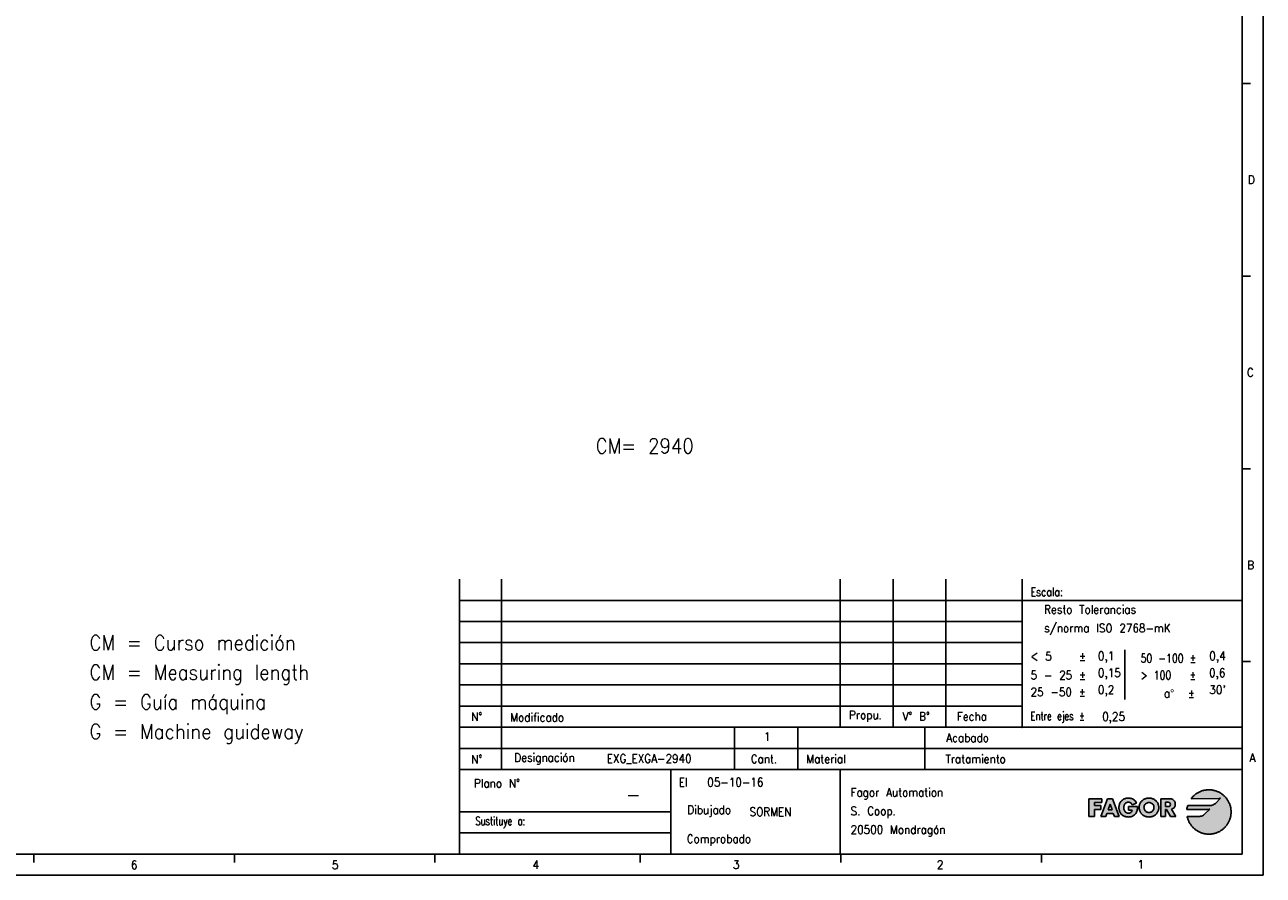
# Model space of a CAD drawing. Header units: millimetres. Extents: x -85 to 3708, y -72 to 348.
# Tile 5 of 10: x 216 to 509, y -72 to 129. Entities that reach past the tile are written whole.
import ezdxf

# ---------------------------------------------------------------- set-up
doc = ezdxf.new("R2010")
doc.units = ezdxf.units.MM
doc.layers.add('1', color=7, linetype='Continuous')
doc.layers.add('LAYER_1', color=7, linetype='Continuous')
doc.styles.add('CONVERTER_11', font='txt.shx', dxfattribs={"width": 0.9})
doc.styles.add('CONVERTER_12', font='txt.shx', dxfattribs={"width": 0.81})
doc.styles.add('CONVERTER_13', font='txt.shx', dxfattribs={"width": 0.72})

# ---------------------------------------------------------------- blocks, each defined once
blk = doc.blocks.new('tolerancias', base_point=(452.09, -37.04))
at = {"layer": '1', "color": 7}
blk.add_point((452.09, -37.04), dxfattribs=at)
blk = doc.blocks.new('_A2', base_point=(504.09, -67.04))
at = {"layer": '1', "linetype": 'Continuous'}
for points in [[(497.53, -55.26), (497.29, -55.39), (497.06, -55.47), (496.86, -55.51), (496.72, -55.53), (496.65, -55.54), (491.24, -55.54), (491.17, -55.78), (491.11, -56.02), (491.07, -56.27), (491.04, -56.52), (495.97, -56.52), (495.97, -56.52), (496.2, -56.49), (496.37, -56.43), (496.44, -56.4), (495.2, -57.63), (495.2, -57.63), (494.96, -57.83), (494.71, -57.97), (494.48, -58.06), (494.27, -58.1), (494.13, -58.12), (494.05, -58.13), (491.11, -58.13), (491.15, -58.29), (491.19, -58.46), (491.24, -58.62), (491.29, -58.78), (491.34, -58.93), (491.41, -59.09), (491.47, -59.24), (491.54, -59.39), (491.62, -59.54), (491.7, -59.68), (491.78, -59.83), (491.87, -59.96), (491.97, -60.1), (492.06, -60.23), (492.16, -60.36), (492.27, -60.49), (492.38, -60.61), (492.49, -60.73), (492.61, -60.85), (492.73, -60.96), (492.85, -61.07), (492.98, -61.17), (493.11, -61.27), (493.24, -61.37), (493.38, -61.46), (493.52, -61.55), (493.66, -61.64), (493.8, -61.72), (493.95, -61.79), (494.1, -61.86), (494.25, -61.93), (494.41, -61.99), (494.57, -62.05), (494.73, -62.1), (494.89, -62.14), (495.05, -62.18), (495.22, -62.22), (495.39, -62.25), (495.56, -62.28), (495.73, -62.3), (495.9, -62.31), (496.07, -62.32), (496.25, -62.32), (496.42, -62.32), (496.6, -62.31), (496.77, -62.3), (496.93, -62.28), (497.1, -62.25), (497.27, -62.22), (497.43, -62.19), (497.59, -62.15), (497.75, -62.1), (497.91, -62.06), (498.06, -62), (498.22, -61.94), (498.37, -61.88), (498.51, -61.81), (498.66, -61.74), (498.8, -61.66), (498.94, -61.58), (499.08, -61.49), (499.22, -61.4), (499.35, -61.31), (499.48, -61.21), (499.6, -61.11), (499.72, -61.01), (499.84, -60.9), (499.96, -60.79), (500.07, -60.67), (500.18, -60.55), (500.28, -60.43), (500.38, -60.3), (500.48, -60.18), (500.58, -60.04), (500.67, -59.91), (500.75, -59.77), (500.83, -59.63), (500.91, -59.49), (500.98, -59.34), (501.05, -59.2), (501.11, -59.04), (501.17, -58.89), (501.23, -58.74), (501.28, -58.58), (501.32, -58.42), (501.36, -58.26), (501.4, -58.09), (501.43, -57.93), (501.45, -57.76), (501.47, -57.59), (501.48, -57.42), (501.49, -57.25), (501.49, -57.08), (501.49, -56.91), (501.48, -56.73), (501.47, -56.56), (501.45, -56.4), (501.43, -56.23), (501.4, -56.06), (501.36, -55.9), (501.32, -55.74), (501.28, -55.58), (501.23, -55.42), (501.17, -55.27), (501.11, -55.11), (501.05, -54.96), (500.98, -54.82), (500.91, -54.67), (500.83, -54.53), (500.75, -54.39), (500.67, -54.25), (500.58, -54.11), (500.48, -53.98), (500.38, -53.85), (500.28, -53.73), (500.18, -53.61), (500.07, -53.49), (499.96, -53.37), (499.84, -53.26), (499.72, -53.15), (499.6, -53.05), (499.48, -52.95), (499.35, -52.85), (499.22, -52.75), (499.08, -52.66), (498.94, -52.58), (498.8, -52.5), (498.66, -52.42), (498.51, -52.35), (498.37, -52.28), (498.22, -52.22), (498.06, -52.16), (497.91, -52.1), (497.75, -52.05), (497.59, -52.01), (497.43, -51.97), (497.27, -51.93), (497.1, -51.9), (496.93, -51.88), (496.77, -51.86), (496.6, -51.85), (496.42, -51.84), (496.25, -51.84), (496.06, -51.84), (495.87, -51.85), (495.69, -51.87), (495.5, -51.89), (495.32, -51.92), (495.14, -51.95), (494.96, -52), (494.78, -52.04), (494.61, -52.1), (494.44, -52.16), (494.27, -52.22), (494.11, -52.29), (493.94, -52.37), (493.78, -52.45), (493.63, -52.53), (493.48, -52.63), (493.33, -52.72), (493.18, -52.82), (493.04, -52.93), (492.9, -53.04), (492.77, -53.15), (492.64, -53.27), (492.51, -53.4), (492.39, -53.53), (492.27, -53.66), (492.16, -53.8), (492.05, -53.94), (498.56, -53.93), (498.79, -53.9), (498.95, -53.85), (499.02, -53.82), (497.77, -55.07)], [(470.94, -53.94), (470.94, -54.86), (469.2, -54.86), (469.2, -55.56), (470.74, -55.56), (470.74, -56.48), (469.2, -56.48), (469.2, -58.13), (467.9, -58.13), (467.9, -53.94)], [(478.31, -54.05), (478.46, -54.14), (478.6, -54.24), (478.73, -54.36), (478.85, -54.49), (478.96, -54.64), (479.06, -54.8), (479.14, -54.97), (478.11, -55.4), (478.02, -55.22), (477.91, -55.05), (477.77, -54.92), (477.6, -54.82), (477.41, -54.76), (477.2, -54.74), (477.02, -54.76), (476.85, -54.8), (476.7, -54.88), (476.56, -54.97), (476.44, -55.09), (476.34, -55.23), (476.26, -55.38), (476.2, -55.54), (476.15, -55.71), (476.13, -55.89), (476.12, -56.06), (476.13, -56.24), (476.15, -56.41), (476.2, -56.58), (476.27, -56.74), (476.35, -56.89), (476.45, -57.03), (476.57, -57.14), (476.71, -57.24), (476.86, -57.31), (477.03, -57.36), (477.22, -57.37), (477.45, -57.35), (477.65, -57.29), (477.82, -57.19), (477.96, -57.05), (478.05, -56.87), (478.1, -56.64), (477.21, -56.64), (477.21, -55.79), (479.37, -55.79), (479.37, -55.99), (479.36, -56.18), (479.34, -56.37), (479.31, -56.56), (479.27, -56.74), (479.22, -56.92), (479.15, -57.09), (479.06, -57.27), (478.94, -57.44), (478.81, -57.61), (478.67, -57.75), (478.52, -57.87), (478.36, -57.98), (478.19, -58.07), (478.01, -58.14), (477.82, -58.2), (477.63, -58.24), (477.42, -58.26), (477.22, -58.27), (477.03, -58.26), (476.85, -58.24), (476.68, -58.21), (476.51, -58.17), (476.35, -58.12), (476.2, -58.06), (476.05, -57.99), (475.91, -57.9), (475.78, -57.81), (475.66, -57.71), (475.55, -57.6), (475.45, -57.48), (475.35, -57.35), (475.27, -57.21), (475.2, -57.07), (475.13, -56.92), (475.08, -56.76), (475.04, -56.59), (475.01, -56.42), (474.99, -56.24), (474.98, -56.06), (474.99, -55.86), (475.01, -55.68), (475.04, -55.5), (475.08, -55.33), (475.13, -55.17), (475.2, -55.01), (475.27, -54.87), (475.36, -54.73), (475.45, -54.6), (475.56, -54.47), (475.67, -54.36), (475.79, -54.26), (475.93, -54.17), (476.07, -54.08), (476.21, -54.01), (476.37, -53.95), (476.53, -53.89), (476.7, -53.85), (476.88, -53.82), (477.07, -53.81), (477.26, -53.8), (477.45, -53.81), (477.64, -53.83), (477.82, -53.86), (477.99, -53.91), (478.16, -53.97)]]:
    blk.add_hatch(color=2, dxfattribs=at).paths.add_polyline_path(points)
h = blk.add_hatch(color=2, dxfattribs=at)
h.paths.add_polyline_path([(473.5, -53.94), (475.07, -58.13), (473.91, -58.13), (473.64, -57.4), (472.14, -57.4), (471.85, -58.13), (470.7, -58.13), (472.31, -53.94)])
h.paths.add_polyline_path([(472.44, -56.57), (472.89, -55.23), (472.9, -55.23), (473.35, -56.57)], flags=16)
h = blk.add_hatch(color=2, dxfattribs=at)
h.paths.add_polyline_path([(482.76, -53.89), (482.92, -53.94), (483.07, -54.01), (483.22, -54.08), (483.37, -54.16), (483.5, -54.25), (483.63, -54.35), (483.76, -54.46), (483.87, -54.57), (483.97, -54.7), (484.07, -54.83), (484.15, -54.97), (484.23, -55.12), (484.29, -55.28), (484.34, -55.44), (484.37, -55.6), (484.39, -55.78), (484.4, -55.96), (484.4, -56.14), (484.38, -56.31), (484.35, -56.49), (484.31, -56.65), (484.26, -56.81), (484.2, -56.96), (484.13, -57.11), (484.04, -57.25), (483.95, -57.38), (483.86, -57.5), (483.75, -57.62), (483.63, -57.73), (483.51, -57.82), (483.38, -57.91), (483.24, -57.99), (483.09, -58.06), (482.94, -58.12), (482.78, -58.17), (482.61, -58.21), (482.44, -58.24), (482.27, -58.26), (482.09, -58.27), (481.9, -58.26), (481.73, -58.24), (481.56, -58.21), (481.39, -58.17), (481.23, -58.12), (481.08, -58.06), (480.93, -57.99), (480.8, -57.91), (480.66, -57.82), (480.54, -57.73), (480.42, -57.62), (480.31, -57.5), (480.22, -57.38), (480.13, -57.25), (480.04, -57.11), (479.97, -56.96), (479.91, -56.81), (479.86, -56.65), (479.82, -56.49), (479.79, -56.31), (479.77, -56.14), (479.77, -55.96), (479.78, -55.78), (479.8, -55.6), (479.83, -55.44), (479.88, -55.28), (479.94, -55.12), (480.02, -54.97), (480.1, -54.83), (480.2, -54.7), (480.3, -54.57), (480.41, -54.46), (480.54, -54.35), (480.67, -54.25), (480.8, -54.16), (480.95, -54.08), (481.1, -54.01), (481.25, -53.94), (481.41, -53.89), (481.58, -53.85), (481.74, -53.82), (481.91, -53.81), (482.09, -53.8), (482.26, -53.81), (482.43, -53.82), (482.59, -53.85)])
h.paths.add_polyline_path([(480.9, -55.96), (480.92, -56.15), (480.95, -56.33), (481.01, -56.5), (481.09, -56.66), (481.19, -56.79), (481.31, -56.91), (481.44, -57.02), (481.59, -57.1), (481.74, -57.16), (481.91, -57.2), (482.09, -57.21), (482.26, -57.2), (482.43, -57.16), (482.58, -57.1), (482.73, -57.02), (482.86, -56.91), (482.98, -56.79), (483.08, -56.66), (483.16, -56.5), (483.22, -56.33), (483.26, -56.15), (483.27, -55.96), (483.25, -55.79), (483.21, -55.62), (483.14, -55.47), (483.04, -55.32), (482.92, -55.19), (482.78, -55.08), (482.63, -54.98), (482.46, -54.91), (482.28, -54.87), (482.09, -54.86), (481.89, -54.87), (481.71, -54.91), (481.54, -54.98), (481.39, -55.08), (481.25, -55.19), (481.13, -55.32), (481.03, -55.47), (480.96, -55.62), (480.92, -55.79)], flags=16)
h = blk.add_hatch(color=2, dxfattribs=at)
h.paths.add_polyline_path([(487.23, -53.97), (487.41, -54.01), (487.58, -54.07), (487.73, -54.15), (487.87, -54.25), (487.99, -54.36), (488.09, -54.5), (488.18, -54.65), (488.24, -54.82), (488.27, -55.01), (488.29, -55.23), (488.27, -55.42), (488.24, -55.6), (488.18, -55.77), (488.1, -55.92), (488, -56.06), (487.87, -56.19), (487.73, -56.29), (487.56, -56.36), (487.37, -56.41), (488.46, -58.13), (487.17, -58.13), (486.25, -56.53), (486, -56.53), (486, -58.13), (484.91, -58.13), (484.91, -53.94), (486.83, -53.94), (487.03, -53.95)])
h.paths.add_polyline_path([(486, -55.82), (486.42, -55.82), (486.64, -55.81), (486.84, -55.76), (487.01, -55.67), (487.13, -55.52), (487.18, -55.29), (487.13, -55.06), (487.01, -54.91), (486.84, -54.82), (486.64, -54.78), (486.42, -54.77), (486, -54.77)], flags=16)
at = {"layer": '1', "color": 2, "linetype": 'Continuous'}
for p, q in [((509.09, -72.04), (509.09, 347.96)), ((506.09, 115.19), (504.09, 115.19)), ((506.09, 69.63), (504.09, 69.63)), ((506.09, 24.08), (504.09, 24.08)), ((319.09, -7.04), (504.09, -7.04)), ((319.09, -12.04), (452.09, -12.04)), ((319.09, -17.04), (452.09, -17.04)), ((476.38, -18.78), (476.38, -30.51)), ((319.09, -22.04), (452.09, -22.04)), ((506.09, -21.48), (504.09, -21.48)), ((319.09, -27.04), (452.09, -27.04)), ((319.09, -32.04), (452.09, -32.04)), ((504.09, -42.04), (319.09, -42.04)), ((319.09, -62.04), (369.09, -62.04)), ((218.49, -69.04), (218.49, -67.04)), ((265.91, -69.04), (265.91, -67.04)), ((313.32, -69.04), (313.32, -67.04)), ((361.84, -69.04), (361.84, -67.04)), ((409.26, -69.04), (409.26, -67.04)), ((456.67, -69.04), (456.67, -67.04)), ((-84.91, -72.04), (509.09, -72.04))]:
    blk.add_line(p, q, dxfattribs=at)
at = {"layer": '1', "color": 7, "linetype": 'Continuous'}
for p, q in [((504.09, -67.04), (504.09, 342.96)), ((319.09, -67.04), (319.09, -2.04)), ((329.09, -47.04), (329.09, -2.04)), ((409.09, -37.04), (409.09, -2.04)), ((421.59, -37.04), (421.59, -2.04)), ((434.09, -37.04), (434.09, -2.04)), ((452.09, -37.04), (452.09, -2.04)), ((319.09, -37.04), (504.09, -37.04)), ((384.09, -37.04), (384.09, -47.04)), ((399.09, -37.04), (399.09, -47.04)), ((429.09, -37.04), (429.09, -47.04)), ((319.09, -47.04), (504.09, -47.04)), ((369.09, -47.04), (369.09, -57.04)), ((409.09, -47.04), (409.09, -67.04)), ((319.09, -57.04), (369.09, -57.04)), ((369.09, -57.04), (369.09, -62.04)), ((369.09, -62.04), (369.09, -67.04)), ((-64.91, -67.04), (504.09, -67.04))]:
    blk.add_line(p, q, dxfattribs=at)
at = {"layer": 'LAYER_1', "color": 2, "linetype": 'Continuous'}
for p, q in [((493.48, -52.63), (493.33, -52.72)), ((493.63, -52.53), (493.48, -52.63)), ((493.78, -52.45), (493.63, -52.53)), ((493.94, -52.37), (493.78, -52.45)), ((494.11, -52.29), (493.94, -52.37)), ((494.27, -52.22), (494.11, -52.29)), ((494.44, -52.16), (494.27, -52.22)), ((494.61, -52.1), (494.44, -52.16)), ((494.78, -52.04), (494.61, -52.1)), ((494.96, -52), (494.78, -52.04)), ((495.14, -51.95), (494.96, -52)), ((495.32, -51.92), (495.14, -51.95)), ((495.5, -51.89), (495.32, -51.92)), ((495.69, -51.87), (495.5, -51.89)), ((495.87, -51.85), (495.69, -51.87)), ((496.06, -51.84), (495.87, -51.85)), ((496.25, -51.84), (496.06, -51.84)), ((496.42, -51.84), (496.25, -51.84)), ((496.6, -51.85), (496.42, -51.84)), ((496.77, -51.86), (496.6, -51.85)), ((496.93, -51.88), (496.77, -51.86)), ((497.1, -51.9), (496.93, -51.88)), ((497.27, -51.93), (497.1, -51.9)), ((497.43, -51.97), (497.27, -51.93)), ((497.59, -52.01), (497.43, -51.97)), ((497.75, -52.05), (497.59, -52.01)), ((497.91, -52.1), (497.75, -52.05)), ((498.06, -52.16), (497.91, -52.1)), ((498.22, -52.22), (498.06, -52.16)), ((498.37, -52.28), (498.22, -52.22)), ((498.51, -52.35), (498.37, -52.28)), ((498.66, -52.42), (498.51, -52.35)), ((498.8, -52.5), (498.66, -52.42)), ((498.94, -52.58), (498.8, -52.5)), ((499.08, -52.66), (498.94, -52.58)), ((499.22, -52.75), (499.08, -52.66)), ((467.9, -53.94), (470.94, -53.94)), ((467.9, -58.13), (467.9, -53.94)), ((470.94, -54.86), (469.2, -54.86)), ((469.2, -54.86), (469.2, -55.56)), ((469.2, -55.56), (470.74, -55.56)), ((470.7, -58.13), (472.31, -53.94)), ((470.74, -55.56), (470.74, -56.48)), ((470.94, -53.94), (470.94, -54.86)), ((472.31, -53.94), (473.5, -53.94)), ((472.44, -56.57), (472.89, -55.23)), ((472.89, -55.23), (472.44, -56.57)), ((472.89, -55.23), (472.9, -55.23)), ((472.9, -55.23), (472.89, -55.23)), ((472.9, -55.23), (473.35, -56.57)), ((473.35, -56.57), (472.9, -55.23)), ((473.5, -53.94), (475.07, -58.13)), ((475.01, -55.68), (475.04, -55.5)), ((475.04, -55.5), (475.08, -55.33)), ((475.08, -55.33), (475.13, -55.17)), ((475.13, -55.17), (475.2, -55.01)), ((475.2, -55.01), (475.27, -54.87)), ((475.27, -54.87), (475.36, -54.73)), ((475.36, -54.73), (475.45, -54.6)), ((475.45, -54.6), (475.56, -54.47)), ((475.56, -54.47), (475.67, -54.36)), ((475.67, -54.36), (475.79, -54.26)), ((475.79, -54.26), (475.93, -54.17)), ((475.93, -54.17), (476.07, -54.08)), ((476.07, -54.08), (476.21, -54.01)), ((476.2, -55.54), (476.15, -55.71)), ((476.26, -55.38), (476.2, -55.54)), ((476.21, -54.01), (476.37, -53.95)), ((476.34, -55.23), (476.26, -55.38)), ((476.44, -55.09), (476.34, -55.23)), ((476.37, -53.95), (476.53, -53.89)), ((476.56, -54.97), (476.44, -55.09)), ((476.53, -53.89), (476.7, -53.85)), ((476.7, -54.88), (476.56, -54.97)), ((476.7, -53.85), (476.88, -53.82)), ((476.85, -54.8), (476.7, -54.88)), ((477.02, -54.76), (476.85, -54.8)), ((476.88, -53.82), (477.07, -53.81)), ((477.2, -54.74), (477.02, -54.76)), ((477.07, -53.81), (477.26, -53.8)), ((477.41, -54.76), (477.2, -54.74)), ((477.26, -53.8), (477.45, -53.81)), ((477.26, -53.8), (477.26, -53.8)), ((477.6, -54.82), (477.41, -54.76)), ((477.45, -53.81), (477.64, -53.83)), ((477.77, -54.92), (477.6, -54.82)), ((477.64, -53.83), (477.82, -53.86)), ((477.91, -55.05), (477.77, -54.92)), ((477.82, -53.86), (477.99, -53.91)), ((478.02, -55.22), (477.91, -55.05)), ((477.99, -53.91), (478.16, -53.97)), ((478.11, -55.4), (478.02, -55.22)), ((479.14, -54.97), (478.11, -55.4)), ((478.16, -53.97), (478.31, -54.05)), ((478.31, -54.05), (478.46, -54.14)), ((478.46, -54.14), (478.6, -54.24)), ((478.6, -54.24), (478.73, -54.36)), ((478.73, -54.36), (478.85, -54.49)), ((478.85, -54.49), (478.96, -54.64)), ((478.96, -54.64), (479.06, -54.8)), ((479.06, -54.8), (479.14, -54.97)), ((479.78, -55.78), (479.8, -55.6)), ((479.8, -55.6), (479.83, -55.44)), ((479.83, -55.44), (479.88, -55.28)), ((479.88, -55.28), (479.94, -55.12)), ((479.94, -55.12), (480.02, -54.97)), ((480.02, -54.97), (480.1, -54.83)), ((480.1, -54.83), (480.2, -54.7)), ((480.2, -54.7), (480.3, -54.57)), ((480.3, -54.57), (480.41, -54.46)), ((480.41, -54.46), (480.54, -54.35)), ((480.54, -54.35), (480.67, -54.25)), ((480.67, -54.25), (480.8, -54.16)), ((480.8, -54.16), (480.95, -54.08)), ((480.95, -54.08), (481.1, -54.01)), ((481.03, -55.47), (480.96, -55.62)), ((481.13, -55.32), (481.03, -55.47)), ((481.1, -54.01), (481.25, -53.94)), ((481.25, -55.19), (481.13, -55.32)), ((481.25, -53.94), (481.41, -53.89)), ((481.39, -55.08), (481.25, -55.19)), ((481.54, -54.98), (481.39, -55.08)), ((481.41, -53.89), (481.58, -53.85)), ((481.71, -54.91), (481.54, -54.98)), ((481.58, -53.85), (481.74, -53.82)), ((481.89, -54.87), (481.71, -54.91)), ((481.74, -53.82), (481.91, -53.81)), ((482.09, -54.86), (481.89, -54.87)), ((481.91, -53.81), (482.09, -53.8)), ((482.09, -53.8), (482.26, -53.81)), ((482.28, -54.87), (482.09, -54.86)), ((482.26, -53.81), (482.43, -53.82)), ((482.46, -54.91), (482.28, -54.87)), ((482.43, -53.82), (482.59, -53.85)), ((482.63, -54.98), (482.46, -54.91)), ((482.59, -53.85), (482.76, -53.89)), ((482.78, -55.08), (482.63, -54.98)), ((482.76, -53.89), (482.92, -53.94)), ((482.92, -55.19), (482.78, -55.08)), ((482.92, -53.94), (483.07, -54.01)), ((483.04, -55.32), (482.92, -55.19)), ((483.14, -55.47), (483.04, -55.32)), ((483.07, -54.01), (483.22, -54.08)), ((483.21, -55.62), (483.14, -55.47)), ((483.22, -54.08), (483.37, -54.16)), ((483.37, -54.16), (483.5, -54.25)), ((483.5, -54.25), (483.63, -54.35)), ((483.63, -54.35), (483.76, -54.46)), ((483.76, -54.46), (483.87, -54.57)), ((483.87, -54.57), (483.97, -54.7)), ((483.97, -54.7), (484.07, -54.83)), ((484.07, -54.83), (484.15, -54.97)), ((484.15, -54.97), (484.23, -55.12)), ((484.23, -55.12), (484.29, -55.28)), ((484.29, -55.28), (484.34, -55.44)), ((484.34, -55.44), (484.37, -55.6)), ((484.37, -55.6), (484.39, -55.78)), ((484.91, -53.94), (486.83, -53.94)), ((484.91, -58.13), (484.91, -53.94)), ((486, -54.77), (486, -55.82)), ((486.42, -54.77), (486, -54.77)), ((486.64, -54.78), (486.42, -54.77)), ((486.84, -54.82), (486.64, -54.78)), ((486.83, -53.94), (487.03, -53.95)), ((487.01, -54.91), (486.84, -54.82)), ((487.13, -55.06), (487.01, -54.91)), ((487.01, -55.67), (487.13, -55.52)), ((487.03, -53.95), (487.23, -53.97)), ((487.18, -55.29), (487.13, -55.06)), ((487.13, -55.52), (487.18, -55.29)), ((487.23, -53.97), (487.41, -54.01)), ((487.41, -54.01), (487.58, -54.07)), ((487.58, -54.07), (487.73, -54.15)), ((487.73, -54.15), (487.87, -54.25)), ((487.87, -54.25), (487.99, -54.36)), ((487.99, -54.36), (488.09, -54.5)), ((488.09, -54.5), (488.18, -54.65)), ((488.18, -54.65), (488.24, -54.82)), ((488.24, -55.6), (488.18, -55.77)), ((488.24, -54.82), (488.27, -55.01)), ((488.27, -55.42), (488.24, -55.6)), ((488.27, -55.01), (488.29, -55.23)), ((488.29, -55.23), (488.27, -55.42)), ((491.24, -55.54), (491.17, -55.78)), ((496.65, -55.54), (491.24, -55.54)), ((492.16, -53.8), (492.05, -53.94)), ((492.05, -53.94), (498.56, -53.93)), ((492.05, -53.94), (492.05, -53.94)), ((492.27, -53.66), (492.16, -53.8)), ((492.39, -53.53), (492.27, -53.66)), ((492.51, -53.4), (492.39, -53.53)), ((492.64, -53.27), (492.51, -53.4)), ((492.77, -53.15), (492.64, -53.27)), ((492.9, -53.04), (492.77, -53.15)), ((493.04, -52.93), (492.9, -53.04)), ((493.18, -52.82), (493.04, -52.93)), ((493.33, -52.72), (493.18, -52.82)), ((496.72, -55.53), (496.65, -55.54)), ((496.86, -55.51), (496.72, -55.53)), ((497.06, -55.47), (496.86, -55.51)), ((497.29, -55.39), (497.06, -55.47)), ((497.53, -55.26), (497.29, -55.39)), ((497.77, -55.07), (497.53, -55.26)), ((499.02, -53.82), (497.77, -55.07)), ((498.56, -53.93), (498.79, -53.9)), ((498.79, -53.9), (498.95, -53.85)), ((498.95, -53.85), (499.02, -53.82)), ((499.35, -52.85), (499.22, -52.75)), ((499.48, -52.95), (499.35, -52.85)), ((499.6, -53.05), (499.48, -52.95)), ((499.72, -53.15), (499.6, -53.05)), ((499.84, -53.26), (499.72, -53.15)), ((499.96, -53.37), (499.84, -53.26)), ((500.07, -53.49), (499.96, -53.37)), ((500.18, -53.61), (500.07, -53.49)), ((500.28, -53.73), (500.18, -53.61)), ((500.38, -53.85), (500.28, -53.73)), ((500.48, -53.98), (500.38, -53.85)), ((500.58, -54.11), (500.48, -53.98)), ((500.67, -54.25), (500.58, -54.11)), ((500.75, -54.39), (500.67, -54.25)), ((500.83, -54.53), (500.75, -54.39)), ((500.91, -54.67), (500.83, -54.53)), ((500.98, -54.82), (500.91, -54.67)), ((501.05, -54.96), (500.98, -54.82)), ((501.11, -55.11), (501.05, -54.96)), ((501.17, -55.27), (501.11, -55.11)), ((501.23, -55.42), (501.17, -55.27)), ((501.28, -55.58), (501.23, -55.42)), ((501.32, -55.74), (501.28, -55.58)), ((469.2, -58.13), (467.9, -58.13)), ((469.2, -56.48), (469.2, -58.13)), ((470.74, -56.48), (469.2, -56.48)), ((471.85, -58.13), (470.7, -58.13)), ((472.14, -57.4), (471.85, -58.13)), ((473.64, -57.4), (472.14, -57.4)), ((473.35, -56.57), (472.44, -56.57)), ((472.44, -56.57), (473.35, -56.57)), ((473.91, -58.13), (473.64, -57.4)), ((475.07, -58.13), (473.91, -58.13)), ((474.98, -56.06), (474.99, -55.86)), ((474.98, -56.06), (474.98, -56.06)), ((474.99, -56.24), (474.98, -56.06)), ((474.99, -55.86), (475.01, -55.68)), ((475.01, -56.42), (474.99, -56.24)), ((475.04, -56.59), (475.01, -56.42)), ((475.08, -56.76), (475.04, -56.59)), ((475.13, -56.92), (475.08, -56.76)), ((475.2, -57.07), (475.13, -56.92)), ((475.27, -57.21), (475.2, -57.07)), ((475.35, -57.35), (475.27, -57.21)), ((475.45, -57.48), (475.35, -57.35)), ((475.55, -57.6), (475.45, -57.48)), ((475.66, -57.71), (475.55, -57.6)), ((475.78, -57.81), (475.66, -57.71)), ((475.91, -57.9), (475.78, -57.81)), ((476.05, -57.99), (475.91, -57.9)), ((476.2, -58.06), (476.05, -57.99)), ((476.13, -55.89), (476.12, -56.06)), ((476.12, -56.06), (476.13, -56.24)), ((476.15, -55.71), (476.13, -55.89)), ((476.13, -56.24), (476.15, -56.41)), ((476.15, -56.41), (476.2, -56.58)), ((476.2, -56.58), (476.27, -56.74)), ((476.35, -58.12), (476.2, -58.06)), ((476.27, -56.74), (476.35, -56.89)), ((476.35, -56.89), (476.45, -57.03)), ((476.51, -58.17), (476.35, -58.12)), ((476.45, -57.03), (476.57, -57.14)), ((476.68, -58.21), (476.51, -58.17)), ((476.57, -57.14), (476.71, -57.24)), ((476.85, -58.24), (476.68, -58.21)), ((476.71, -57.24), (476.86, -57.31)), ((477.03, -58.26), (476.85, -58.24)), ((476.86, -57.31), (477.03, -57.36)), ((477.03, -57.36), (477.22, -57.37)), ((477.22, -58.27), (477.03, -58.26)), ((477.21, -55.79), (479.37, -55.79)), ((477.21, -56.64), (477.21, -55.79)), ((478.1, -56.64), (477.21, -56.64)), ((477.22, -57.37), (477.45, -57.35)), ((477.22, -57.37), (477.22, -57.37)), ((477.42, -58.26), (477.22, -58.27)), ((477.63, -58.24), (477.42, -58.26)), ((477.45, -57.35), (477.65, -57.29)), ((477.82, -58.2), (477.63, -58.24)), ((477.65, -57.29), (477.82, -57.19)), ((477.82, -57.19), (477.96, -57.05)), ((478.01, -58.14), (477.82, -58.2)), ((477.96, -57.05), (478.05, -56.87)), ((478.19, -58.07), (478.01, -58.14)), ((478.05, -56.87), (478.1, -56.64)), ((478.36, -57.98), (478.19, -58.07)), ((478.52, -57.87), (478.36, -57.98)), ((478.67, -57.75), (478.52, -57.87)), ((478.81, -57.61), (478.67, -57.75)), ((478.94, -57.44), (478.81, -57.61)), ((479.06, -57.27), (478.94, -57.44)), ((479.15, -57.09), (479.06, -57.27)), ((479.22, -56.92), (479.15, -57.09)), ((479.27, -56.74), (479.22, -56.92)), ((479.31, -56.56), (479.27, -56.74)), ((479.34, -56.37), (479.31, -56.56)), ((479.36, -56.18), (479.34, -56.37)), ((479.37, -55.99), (479.36, -56.18)), ((479.37, -55.79), (479.37, -55.99)), ((479.77, -55.96), (479.78, -55.78)), ((479.77, -55.96), (479.77, -55.96)), ((479.77, -56.14), (479.77, -55.96)), ((479.79, -56.31), (479.77, -56.14)), ((479.82, -56.49), (479.79, -56.31)), ((479.86, -56.65), (479.82, -56.49)), ((479.91, -56.81), (479.86, -56.65)), ((479.97, -56.96), (479.91, -56.81)), ((480.04, -57.11), (479.97, -56.96)), ((480.13, -57.25), (480.04, -57.11)), ((480.22, -57.38), (480.13, -57.25)), ((480.31, -57.5), (480.22, -57.38)), ((480.42, -57.62), (480.31, -57.5)), ((480.54, -57.73), (480.42, -57.62)), ((480.66, -57.82), (480.54, -57.73)), ((480.8, -57.91), (480.66, -57.82)), ((480.93, -57.99), (480.8, -57.91)), ((480.92, -55.79), (480.9, -55.96)), ((480.9, -55.96), (480.92, -56.15)), ((480.96, -55.62), (480.92, -55.79)), ((480.92, -56.15), (480.95, -56.33)), ((481.08, -58.06), (480.93, -57.99)), ((480.95, -56.33), (481.01, -56.5)), ((481.01, -56.5), (481.09, -56.66)), ((481.23, -58.12), (481.08, -58.06)), ((481.09, -56.66), (481.19, -56.79)), ((481.19, -56.79), (481.31, -56.91)), ((481.39, -58.17), (481.23, -58.12)), ((481.31, -56.91), (481.44, -57.02)), ((481.56, -58.21), (481.39, -58.17)), ((481.44, -57.02), (481.59, -57.1)), ((481.73, -58.24), (481.56, -58.21)), ((481.59, -57.1), (481.74, -57.16)), ((481.9, -58.26), (481.73, -58.24)), ((481.74, -57.16), (481.91, -57.2)), ((482.09, -58.27), (481.9, -58.26)), ((481.91, -57.2), (482.09, -57.21)), ((482.09, -57.21), (482.26, -57.2)), ((482.27, -58.26), (482.09, -58.27)), ((482.26, -57.2), (482.43, -57.16)), ((482.44, -58.24), (482.27, -58.26)), ((482.43, -57.16), (482.58, -57.1)), ((482.61, -58.21), (482.44, -58.24)), ((482.58, -57.1), (482.73, -57.02)), ((482.78, -58.17), (482.61, -58.21)), ((482.73, -57.02), (482.86, -56.91)), ((482.94, -58.12), (482.78, -58.17)), ((482.86, -56.91), (482.98, -56.79)), ((483.09, -58.06), (482.94, -58.12)), ((482.98, -56.79), (483.08, -56.66)), ((483.08, -56.66), (483.16, -56.5)), ((483.24, -57.99), (483.09, -58.06)), ((483.16, -56.5), (483.22, -56.33)), ((483.25, -55.79), (483.21, -55.62)), ((483.22, -56.33), (483.26, -56.15)), ((483.38, -57.91), (483.24, -57.99)), ((483.27, -55.96), (483.25, -55.79)), ((483.26, -56.15), (483.27, -55.96)), ((483.27, -55.96), (483.27, -55.96)), ((483.51, -57.82), (483.38, -57.91)), ((483.63, -57.73), (483.51, -57.82)), ((483.75, -57.62), (483.63, -57.73)), ((483.86, -57.5), (483.75, -57.62)), ((483.95, -57.38), (483.86, -57.5)), ((484.04, -57.25), (483.95, -57.38)), ((484.13, -57.11), (484.04, -57.25)), ((484.2, -56.96), (484.13, -57.11)), ((484.26, -56.81), (484.2, -56.96)), ((484.31, -56.65), (484.26, -56.81)), ((484.35, -56.49), (484.31, -56.65)), ((484.38, -56.31), (484.35, -56.49)), ((484.4, -56.14), (484.38, -56.31)), ((484.39, -55.78), (484.4, -55.96)), ((484.4, -55.96), (484.4, -55.96)), ((484.4, -55.96), (484.4, -56.14)), ((486, -58.13), (484.91, -58.13)), ((486, -55.82), (486.42, -55.82)), ((486, -56.53), (486, -58.13)), ((486.25, -56.53), (486, -56.53)), ((487.17, -58.13), (486.25, -56.53)), ((486.42, -55.82), (486.64, -55.81)), ((486.64, -55.81), (486.84, -55.76)), ((486.84, -55.76), (487.01, -55.67)), ((488.46, -58.13), (487.17, -58.13)), ((487.56, -56.36), (487.37, -56.41)), ((487.37, -56.41), (488.46, -58.13)), ((487.73, -56.29), (487.56, -56.36)), ((487.87, -56.19), (487.73, -56.29)), ((488, -56.06), (487.87, -56.19)), ((488.1, -55.92), (488, -56.06)), ((488.18, -55.77), (488.1, -55.92)), ((491.07, -56.27), (491.04, -56.52)), ((491.04, -56.52), (495.97, -56.52)), ((491.11, -56.02), (491.07, -56.27)), ((491.17, -55.78), (491.11, -56.02)), ((491.11, -58.13), (491.15, -58.29)), ((494.05, -58.13), (491.11, -58.13)), ((491.15, -58.29), (491.19, -58.46)), ((491.19, -58.46), (491.24, -58.62)), ((494.13, -58.12), (494.05, -58.13)), ((494.27, -58.1), (494.13, -58.12)), ((494.48, -58.06), (494.27, -58.1)), ((494.71, -57.97), (494.48, -58.06)), ((494.96, -57.83), (494.71, -57.97)), ((495.2, -57.63), (494.96, -57.83)), ((496.44, -56.4), (495.2, -57.63)), ((495.2, -57.63), (495.2, -57.63)), ((495.97, -56.52), (496.2, -56.49)), ((495.97, -56.52), (495.97, -56.52)), ((496.2, -56.49), (496.37, -56.43)), ((496.37, -56.43), (496.44, -56.4)), ((501.28, -58.58), (501.32, -58.42)), ((501.36, -55.9), (501.32, -55.74)), ((501.32, -58.42), (501.36, -58.26)), ((501.4, -56.06), (501.36, -55.9)), ((501.36, -58.26), (501.4, -58.09)), ((501.43, -56.23), (501.4, -56.06)), ((501.4, -58.09), (501.43, -57.93)), ((501.45, -56.4), (501.43, -56.23)), ((501.43, -57.93), (501.45, -57.76)), ((501.47, -56.56), (501.45, -56.4)), ((501.45, -57.76), (501.47, -57.59)), ((501.48, -56.73), (501.47, -56.56)), ((501.47, -57.59), (501.48, -57.42)), ((501.49, -56.91), (501.48, -56.73)), ((501.48, -57.42), (501.49, -57.25)), ((501.49, -57.08), (501.49, -56.91)), ((501.49, -57.08), (501.49, -57.08)), ((501.49, -57.25), (501.49, -57.08)), ((491.24, -58.62), (491.29, -58.78)), ((491.29, -58.78), (491.34, -58.93)), ((491.34, -58.93), (491.41, -59.09)), ((491.41, -59.09), (491.47, -59.24)), ((491.47, -59.24), (491.54, -59.39)), ((491.54, -59.39), (491.62, -59.54)), ((491.62, -59.54), (491.7, -59.68)), ((491.7, -59.68), (491.78, -59.83)), ((491.78, -59.83), (491.87, -59.96)), ((491.87, -59.96), (491.97, -60.1)), ((491.97, -60.1), (492.06, -60.23)), ((492.06, -60.23), (492.16, -60.36)), ((492.16, -60.36), (492.27, -60.49)), ((492.27, -60.49), (492.38, -60.61)), ((492.38, -60.61), (492.49, -60.73)), ((492.49, -60.73), (492.61, -60.85)), ((492.61, -60.85), (492.73, -60.96)), ((492.73, -60.96), (492.85, -61.07)), ((492.85, -61.07), (492.98, -61.17)), ((492.98, -61.17), (493.11, -61.27)), ((493.11, -61.27), (493.24, -61.37)), ((493.24, -61.37), (493.38, -61.46)), ((493.38, -61.46), (493.52, -61.55)), ((499.08, -61.49), (499.22, -61.4)), ((499.22, -61.4), (499.35, -61.31)), ((499.35, -61.31), (499.48, -61.21)), ((499.48, -61.21), (499.6, -61.11)), ((499.6, -61.11), (499.72, -61.01)), ((499.72, -61.01), (499.84, -60.9)), ((499.84, -60.9), (499.96, -60.79)), ((499.96, -60.79), (500.07, -60.67)), ((500.07, -60.67), (500.18, -60.55)), ((500.18, -60.55), (500.28, -60.43)), ((500.28, -60.43), (500.38, -60.3)), ((500.38, -60.3), (500.48, -60.18)), ((500.48, -60.18), (500.58, -60.04)), ((500.58, -60.04), (500.67, -59.91)), ((500.67, -59.91), (500.75, -59.77)), ((500.75, -59.77), (500.83, -59.63)), ((500.83, -59.63), (500.91, -59.49)), ((500.91, -59.49), (500.98, -59.34)), ((500.98, -59.34), (501.05, -59.2)), ((501.05, -59.2), (501.11, -59.04)), ((501.11, -59.04), (501.17, -58.89)), ((501.17, -58.89), (501.23, -58.74)), ((501.23, -58.74), (501.28, -58.58)), ((493.52, -61.55), (493.66, -61.64)), ((493.66, -61.64), (493.8, -61.72)), ((493.8, -61.72), (493.95, -61.79)), ((493.95, -61.79), (494.1, -61.86)), ((494.1, -61.86), (494.25, -61.93)), ((494.25, -61.93), (494.41, -61.99)), ((494.41, -61.99), (494.57, -62.05)), ((494.57, -62.05), (494.73, -62.1)), ((494.73, -62.1), (494.89, -62.14)), ((494.89, -62.14), (495.05, -62.18)), ((495.05, -62.18), (495.22, -62.22)), ((495.22, -62.22), (495.39, -62.25)), ((495.39, -62.25), (495.56, -62.28)), ((495.56, -62.28), (495.73, -62.3)), ((495.73, -62.3), (495.9, -62.31)), ((495.9, -62.31), (496.07, -62.32)), ((496.07, -62.32), (496.25, -62.32)), ((496.25, -62.32), (496.42, -62.32)), ((496.25, -62.32), (496.25, -62.32)), ((496.42, -62.32), (496.6, -62.31)), ((496.6, -62.31), (496.77, -62.3)), ((496.77, -62.3), (496.93, -62.28)), ((496.93, -62.28), (497.1, -62.25)), ((497.1, -62.25), (497.27, -62.22)), ((497.27, -62.22), (497.43, -62.19)), ((497.43, -62.19), (497.59, -62.15)), ((497.59, -62.15), (497.75, -62.1)), ((497.75, -62.1), (497.91, -62.06)), ((497.91, -62.06), (498.06, -62)), ((498.06, -62), (498.22, -61.94)), ((498.22, -61.94), (498.37, -61.88)), ((498.37, -61.88), (498.51, -61.81)), ((498.51, -61.81), (498.66, -61.74)), ((498.66, -61.74), (498.8, -61.66)), ((498.8, -61.66), (498.94, -61.58)), ((498.94, -61.58), (499.08, -61.49))]:
    blk.add_line(p, q, dxfattribs=at)
at = {"layer": '1'}
blk.add_blockref('tolerancias', (452.09, -37.04), dxfattribs=at)
at = {"layer": '1', "color": 2}
for s, style, width, p in [('Escala:', 'CONVERTER_12', 0.81, (454.09, -6.04)), ('El', 'CONVERTER_11', 0.9, (370.95, -51.04))]:
    blk.add_text(s, height=2, dxfattribs=dict(at, style=style, width=width)).set_placement(p)
for s, insert, char_height, attachment_point, line_spacing_factor, style in [('D', (507.08, 92.41), 2, 6, 1.20048, 'CONVERTER_11'), ('C', (506.86, 46.85), 2, 6, 1.20048, 'CONVERTER_11'), ('B', (506.95, 1.3), 2, 6, 1.20048, 'CONVERTER_11'), ('Resto Tolerancias\\Ps/norma ISO 2768-mK', (457.3, -11.73), 2, 4, 1.320528, 'CONVERTER_11'), ('< 5    ±', (454.09, -21.26), 2, 7, 1.320528, 'CONVERTER_11'), ('0,1              0,4', (470.03, -20.48), 2, 4, 1.20048, 'CONVERTER_11'), ('50 -100 ±', (480.09, -21.72), 2, 7, 1.320528, 'CONVERTER_12'), ('5 - 25 ±', (454.09, -25.72), 2, 7, 1.320528, 'CONVERTER_11'), ('0,15             0,6', (470.03, -24.48), 2, 4, 1.20048, 'CONVERTER_11'), ('> 100   ±', (480.09, -25.72), 2, 7, 1.320528, 'CONVERTER_12'), ('a{\\Fgdt;~}  ±', (485.62, -30.04), 2, 7, 1.320528, 'CONVERTER_11'), ('25 -50 ±', (454.09, -29.72), 2, 7, 1.320528, 'CONVERTER_11'), ("0,2              30'", (470.03, -28.48), 2, 4, 1.20048, 'CONVERTER_11'), ('N°', (323.21, -34.54), 2, 5, 1.320528, 'CONVERTER_11'), ('Modificado', (331.12, -34.7), 2, 4, 1.320528, 'CONVERTER_11'), ('Propu.', (411.18, -34.47), 2, 4, 1.320528, 'CONVERTER_11'), ('V° B°', (423.83, -34.47), 2, 4, 1.20048, 'CONVERTER_11'), ('Fecha', (436.68, -34.47), 2, 4, 1.320528, 'CONVERTER_11'), ('Entre ejes ±', (454.09, -36.04), 2, 7, 1.320528, 'CONVERTER_13'), ('  0,25', (467.81, -34.82), 2, 4, 1.20048, 'CONVERTER_11'), ('1', (391.09, -39.27), 2, 4, 1.20048, 'CONVERTER_11'), ('Acabado', (444.26, -39.54), 2, 6, 1.320528, 'CONVERTER_11'), ('N°', (323.21, -44.61), 2, 5, 1.320528, 'CONVERTER_11'), ('Designación', (332.09, -44.54), 2, 4, 1.320528, 'CONVERTER_11'), ('EXG_EXGA-2940', (353.93, -44.54), 2, 4, 1.20048, 'CONVERTER_11'), ('Cant.', (391.09, -44.54), 2, 5, 1.320528, 'CONVERTER_11'), ('Material', (401.09, -44.54), 2, 4, 1.320528, 'CONVERTER_11'), ('Tratamiento', (448.26, -44.54), 2, 6, 1.320528, 'CONVERTER_11'), ('A', (507.24, -44.26), 2, 6, 1.20048, 'CONVERTER_11'), ('Plano N°', (333.42, -50.29), 2, 6, 1.320528, 'CONVERTER_11'), (' 05-10-16', (376.09, -50.04), 2, 4, 1.20048, 'CONVERTER_11'), ('Fagor Automation\\PS. Coop.\\P20500 Mondragón', (411.56, -57.17), 2, 4, 1.320528, 'CONVERTER_11'), ('-', (360.21, -52.91), 3.5, 5, 1.320528, 'CONVERTER_11'), ('Dibujado', (383.31, -56.9), 2, 6, 1.320528, 'CONVERTER_11'), ('Sustituye a:', (334.65, -59.54), 2, 6, 1.320528, 'CONVERTER_13'), (' SORMEN', (386.09, -57.04), 2, 4, 1.20048, 'CONVERTER_11'), ('Comprobado', (388.03, -63.75), 2, 6, 1.320528, 'CONVERTER_11'), ('6', (241.45, -69.6), 2, 4, 1.20048, 'CONVERTER_11'), ('5', (288.95, -69.6), 2, 4, 1.20048, 'CONVERTER_11'), ('4', (336.37, -69.52), 2, 4, 1.20048, 'CONVERTER_11'), ('3', (383.74, -69.52), 2, 4, 1.20048, 'CONVERTER_11'), ('2', (431.96, -69.55), 2, 4, 1.20048, 'CONVERTER_11'), ('1', (479.38, -69.47), 2, 4, 1.20048, 'CONVERTER_11')]:
    blk.add_mtext(s, dxfattribs=dict(at, insert=insert, char_height=char_height, attachment_point=attachment_point, line_spacing_factor=line_spacing_factor, style=style))

msp = doc.modelspace()

# ---------------------------------------------------------------- block references
msp.add_blockref('_A2', (504.09, -67.04))

# ---------------------------------------------------------------- texts
at = {"layer": '1', "color": 2, "style": 'CONVERTER_11', "width": 0.9}
msp.add_text('CM= 2940', height=3.5, dxfattribs=at).set_placement((351.3, 27.71))
at = {"layer": '1', "color": 2, "insert": (231.65, -40.99), "char_height": 3.5, "attachment_point": 7, "line_spacing_factor": 1.20048, "style": 'CONVERTER_11'}
msp.add_mtext('CM = Curso medición\\PCM = Measuring length\\PG = Guía máquina\\PG = Machine guideway', dxfattribs=at)

doc.saveas('drawing.dxf')
